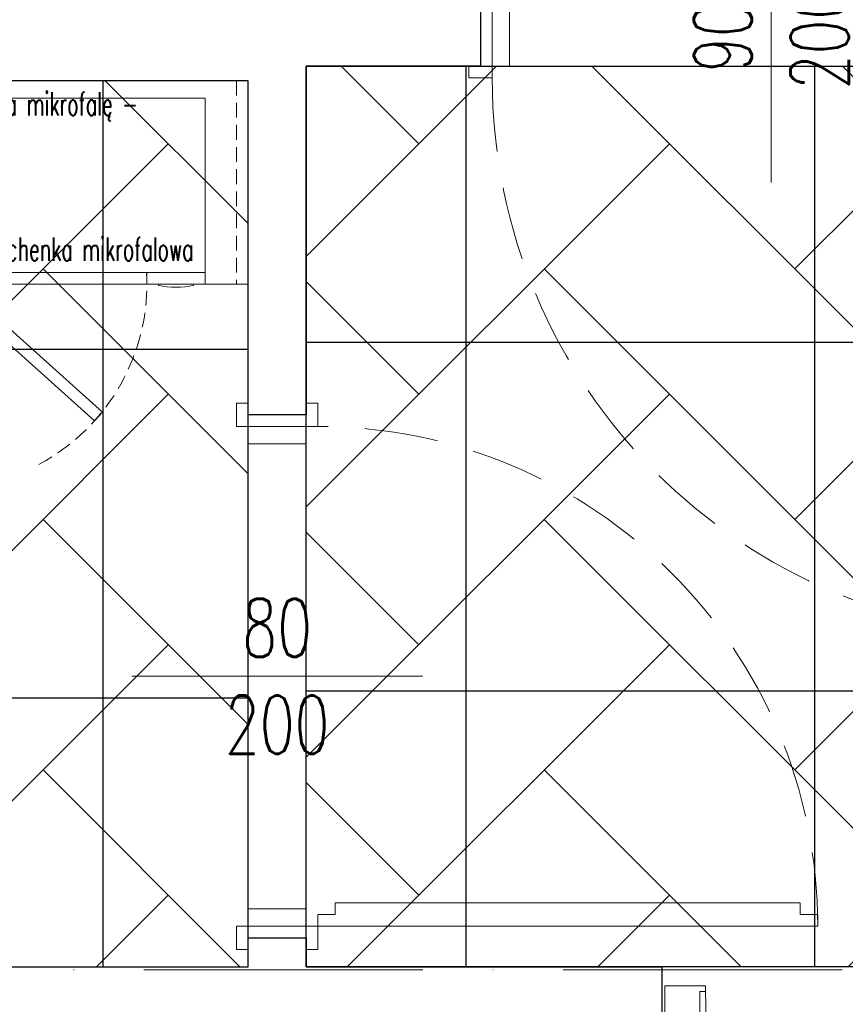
# Model space of a CAD drawing. Header units: millimetres. Extents: x -2074 to 12588, y -3630 to 101167.
# Tile 224 of 256: x 5758 to 5900, y -1649 to -1480. Entities that reach past the tile are written whole.
import ezdxf

# ---------------------------------------------------------------- set-up
doc = ezdxf.new("R2010")
doc.units = ezdxf.units.MM
doc.linetypes.add('ACAD_ISO10W100', pattern=[18, 12, -3, 0, -3])
doc.linetypes.add('DASHED', pattern=[19.05, 12.7, -6.35])
for name, color, linetype, lineweight in [('SelinAr_BUD_drzwi okna', 7, 'Continuous', 18), ('SelinAr_BUD_drzwi okna znaczniki', 7, 'Continuous', 18), ('SelinAr_BUD_osie', 8, 'ACAD_ISO10W100', 18), ('SelinAr_BUD_sufit szraf', 8, 'Continuous', 18), ('SelinAr_BUD_ściany', 7, 'Continuous', 25), ('SelinAr_WYP_instalacje elektryczne', 8, 'Continuous', 18)]:
    doc.layers.add(name, color=color, linetype=linetype, lineweight=lineweight)
doc.layers.add('SelinAr_BUD_sufit', color=7, linetype='Continuous')
doc.styles.add('JACEK_07', font='SIMPLEX.SHX', dxfattribs={"width": 0.7})

# ---------------------------------------------------------------- blocks, each defined once
blk = doc.blocks.new('*U319')
for points in [[(-2, 5), (0, 5), (0, -5), (-2, -5), (-2, -7), (2, -7), (2, -5), (2, 7), (-2, 7), (-2, 5)], [(102, 5), (100, 5), (100, -5), (102, -5), (102, -7), (98, -7), (98, -5), (98, 7), (102, 7), (102, 5)], [(2, -5), (5, -5), (5, 5), (2, 5)], [(98, -5), (95, -5), (95, 5), (98, 5)]]:
    blk.add_lwpolyline(points)
blk.add_lwpolyline([(96, -7), (96, -10), (94, -10), (94, -100), (96, -100), (96, -103), (98, -103), (98, -7)], close=True)
at = {"linetype": 'DASHED'}
blk.add_arc((98, -7), 96, 180, 270, dxfattribs=at)
at = {"layer": 'SelinAr_BUD_drzwi okna znaczniki'}
blk.add_lwpolyline([(50, 25), (50, -25)], dxfattribs=at)
at = {"layer": 'SelinAr_BUD_drzwi okna znaczniki', "insert": (50, 0), "char_height": 10, "width": 10, "attachment_point": 5, "rotation": 90, "style": 'JACEK_07'}
blk.add_mtext('90\\P200', dxfattribs=at)
blk = doc.blocks.new('*U399')
blk.add_lwpolyline([(86, 7), (86, 10), (84, 10), (84, 90), (86, 90), (86, 93), (88, 93), (88, 7)], close=True)
for points in [[(-2, -5), (0, -5), (0, 5), (-2, 5), (-2, 7), (2, 7), (2, 5), (2, -7), (-2, -7), (-2, -5)], [(92, -5), (90, -5), (90, 5), (92, 5), (92, 7), (88, 7), (88, 5), (88, -7), (92, -7), (92, -5)], [(2, 5), (5, 5), (5, -5), (2, -5)], [(88, 5), (85, 5), (85, -5), (88, -5)]]:
    blk.add_lwpolyline(points)
at = {"linetype": 'DASHED'}
blk.add_arc((88, 7), 86, 90, 180, dxfattribs=at)
at = {"layer": 'SelinAr_BUD_drzwi okna znaczniki'}
blk.add_lwpolyline([(45, 25), (45, -25)], dxfattribs=at)
at = {"layer": 'SelinAr_BUD_drzwi okna znaczniki', "insert": (45, 0), "char_height": 10, "width": 10, "attachment_point": 5, "rotation": 90, "style": 'JACEK_07'}
blk.add_mtext('80\\P200', dxfattribs=at)
blk = doc.blocks.new('*U324')
for p, q in [((0.5, 3), (0.5, -3)), ((7.5, 3), (0.5, 3)), ((6.5, -3), (6.5, 2)), ((6.5, 2), (7.5, 2)), ((7.5, 2), (7.5, 3)), ((103.5, 2), (103.5, 3)), ((103.5, 3), (110.5, 3)), ((103.5, 2), (104.5, 2)), ((104.5, 2), (104.5, -3)), ((110.5, 3), (110.5, -3)), ((102.5, -1), (102.5, -2)), ((103.5, -1), (102.5, -1)), ((103.5, -93), (103.5, -1)), ((0.5, -3), (6.5, -3)), ((102.5, -2), (97.5, -2)), ((97.5, -2), (97.5, -92)), ((110.5, -3), (104.5, -3)), ((102.5, -92), (97.5, -92)), ((102.5, -93), (102.5, -92)), ((103.5, -93), (102.5, -93))]:
    blk.add_line(p, q)
at = {"linetype": 'DASHED'}
blk.add_arc((102.5, 2), 95, 180, 270, dxfattribs=at)
for p in [(0, 3), (111, 3), (0, 0), (111, 0), (0, -3), (111, -3)]:
    blk.add_point(p)
at = {"layer": 'SelinAr_BUD_drzwi okna znaczniki'}
blk.add_line((55.5, -22.01), (55.5, 22.01), dxfattribs=at)
at = {"layer": 'SelinAr_BUD_drzwi okna znaczniki', "style": 'JACEK_07', "width": 0.7}
for s, p in [('200', (68.75, -8.88)), ('90', (52.09, -6.33))]:
    blk.add_text(s, height=10, rotation=90, dxfattribs=at).set_placement(p)
blk = doc.blocks.new('*U395')
at = {"ltscale": 4}
blk.add_line((-50, 0), (1405.4, 0), dxfattribs=at)
blk = doc.blocks.new('*U459')
for points in [[(0, 0), (60, 0), (60, -35), (0, -35)], [(33.6, -58.51), (7.4, -35), (8.74, -33.51), (34.93, -57.02)], [(42.6, -33), (52.6, -33), (52.6, -35), (42.6, -35)]]:
    blk.add_lwpolyline(points, close=True)
at = {"color": 253, "linetype": 'DASHED', "ltscale": 0.2}
for points in [[(2, 0), (2, -35)], [(58, 0), (58, -35)]]:
    blk.add_lwpolyline(points, dxfattribs=at)
for points in [[(7.4, -3), (52.6, -3), (52.6, -35), (7.4, -35), (7.4, -3)], [(42.6, -33), (7.4, -33)]]:
    blk.add_lwpolyline(points)
blk.add_lwpolyline([(44.6, -35), (44.6, -35.25, 0.1), (50.6, -35.25), (50.6, -35)], format="xyb")
blk.add_arc((7.4, -35), 35.2, 298.1879, 3.2572, dxfattribs=at)
at = {"char_height": 4, "width": 40.434, "style": 'JACEK_07'}
for s, insert, attachment_point in [('{\\W0.6;Szafka na mikrofalę - wisząca}', (4, -2), 1), ('{\\W0.6;Kuchenka mikrofalowa}', (50.6, -31), 9)]:
    blk.add_mtext(s, dxfattribs=dict(at, insert=insert, attachment_point=attachment_point))
blk = doc.blocks.new('ewerwerwerwe')
at = {"layer": 'SelinAr_BUD_ściany'}
blk.add_lwpolyline([(2837.16, 1522.24), (2837.16, 1512.24), (2807.16, 1512.24), (2807.16, 1452.24), (2797.16, 1452.24), (2797.16, 1509.74), (2567.16, 1509.74), (2567.16, 1357.24), (2797.16, 1357.24), (2797.16, 1362.24), (2807.16, 1362.24), (2807.16, 1357.24), (2868.36, 1357.24), (2868.36, 1344.74), (2103.16, 1344.74)], dxfattribs=at)
at = {"layer": 'SelinAr_BUD_drzwi okna', "linetype": 'Continuous', "lineweight": 18}
blk.add_blockref('*U319', (2837.16, 1517.24), dxfattribs=at)
at = {"layer": 'SelinAr_BUD_drzwi okna', "linetype": 'Continuous', "lineweight": 18, "rotation": 270}
blk.add_blockref('*U399', (2802.16, 1452.24), dxfattribs=at)
at = {"layer": 'SelinAr_BUD_drzwi okna'}
blk.add_blockref('*U324', (2868.36, 1350.99), dxfattribs=at)
at = {"layer": 'SelinAr_BUD_osie'}
blk.add_blockref('*U395', (1891.95, 1356.74), dxfattribs=at)
at = {"layer": 'SelinAr_WYP_instalacje elektryczne'}
blk.add_blockref('*U459', (2737.16, 1509.74), dxfattribs=at)
blk = doc.blocks.new('dsfsfsdf')
at = {"layer": 'SelinAr_BUD_sufit'}
for points in [[(3807.16, -1487.76), (4042.16, -1487.76), (4042.16, -1642.76), (3807.16, -1642.76)], [(3797.16, -1490.26), (3567.16, -1490.26), (3567.16, -1642.76), (3797.16, -1642.76)]]:
    blk.add_lwpolyline(points, close=True, dxfattribs=at)
for points in [[(3834.66, -1642.76), (3834.66, -1487.76)], [(3894.66, -1642.76), (3894.66, -1487.76)], [(3772.16, -1490.26), (3772.16, -1642.76)], [(3807.16, -1535.26), (4042.16, -1535.26)], [(3797.16, -1536.51), (3567.16, -1536.51)], [(3807.16, -1595.26), (4042.16, -1595.26)], [(3797.16, -1596.51), (3567.16, -1596.51)]]:
    blk.add_lwpolyline(points, dxfattribs=at)

msp = doc.modelspace()

# ---------------------------------------------------------------- block references
msp.add_blockref('ewerwerwerwe', (3000, -3000))

# ---------------------------------------------------------------- next in the draw order: hatches: boundary and pattern name
at = {"layer": 'SelinAr_BUD_sufit szraf', "ltscale": 2}
h = msp.add_hatch(dxfattribs=at)
h.set_pattern_fill('AR-HBONE', color=256, scale=0.3)
h.set_pattern_definition([(45, (718.544, 9684.668), (0, 43.10523), [91.44, -30.48]), (135, (740.096, 9706.22), (4e-15, 43.10523), [91.44, -30.48])])
h.paths.add_polyline_path([(6157.157, -1379.759), (6052.157, -1379.759), (6052.157, -1642.759), (6157.157, -1642.759)])
h.paths.add_polyline_path([(6042.157, -1487.759), (5807.157, -1487.759), (5807.157, -1642.759), (6042.157, -1642.759)])
h.paths.add_polyline_path([(5797.157, -1490.259), (5567.157, -1490.259), (5567.157, -1642.759), (5797.157, -1642.759)])
h.paths.add_polyline_path([(5817.157, -1329.759), (5567.157, -1329.759), (5567.157, -1477.759), (5817.157, -1477.759)])
h.paths.add_polyline_path([(5557.157, -1442.759), (5557.157, -1209.759), (4982.157, -1209.759), (4982.157, -1642.759), (5112.157, -1642.759), (5112.157, -1542.759), (5192.157, -1542.759), (5192.157, -1382.759), (5382.157, -1382.759), (5382.157, -1442.759)])
h.paths.add_polyline_path([(6039.657, -1249.759), (5827.157, -1249.759), (5827.157, -1477.759), (6039.657, -1477.759)])
h.paths.add_polyline_path([(6157.157, -1249.759), (6052.157, -1249.759), (6052.157, -1369.759), (6157.157, -1369.759)])
h.paths.add_polyline_path([(5827.157, -914.759), (5827.157, -1019.759), (5947.157, -1019.759), (5947.157, -914.759)])
h.paths.add_polyline_path([(5952.157, -1029.759), (5827.157, -1029.759), (5827.157, -1229.759), (5952.157, -1229.759)])
h.paths.add_polyline_path([(5817.157, -914.759), (5567.157, -914.759), (5567.157, -1319.759), (5817.157, -1319.759)])
h.paths.add_polyline_path([(5557.157, -914.759), (5387.157, -914.759), (5387.157, -1199.759), (5557.157, -1199.759)])
h.paths.add_polyline_path([(5192.157, -1552.759), (5122.157, -1552.759), (5122.157, -1642.759), (5192.157, -1642.759)])
h.paths.add_polyline_path([(5374.657, -914.759), (5182.157, -914.759), (5182.157, -1199.759), (5374.657, -1199.759)])
h.paths.add_polyline_path([(5172.157, -914.759), (4982.157, -914.759), (4982.157, -1199.759), (5172.157, -1199.759)])

# ---------------------------------------------------------------- next in the draw order: block references
at = {"layer": 'SelinAr_BUD_sufit'}
msp.add_blockref('dsfsfsdf', (2000, 0), dxfattribs=at)

doc.saveas('drawing.dxf')
